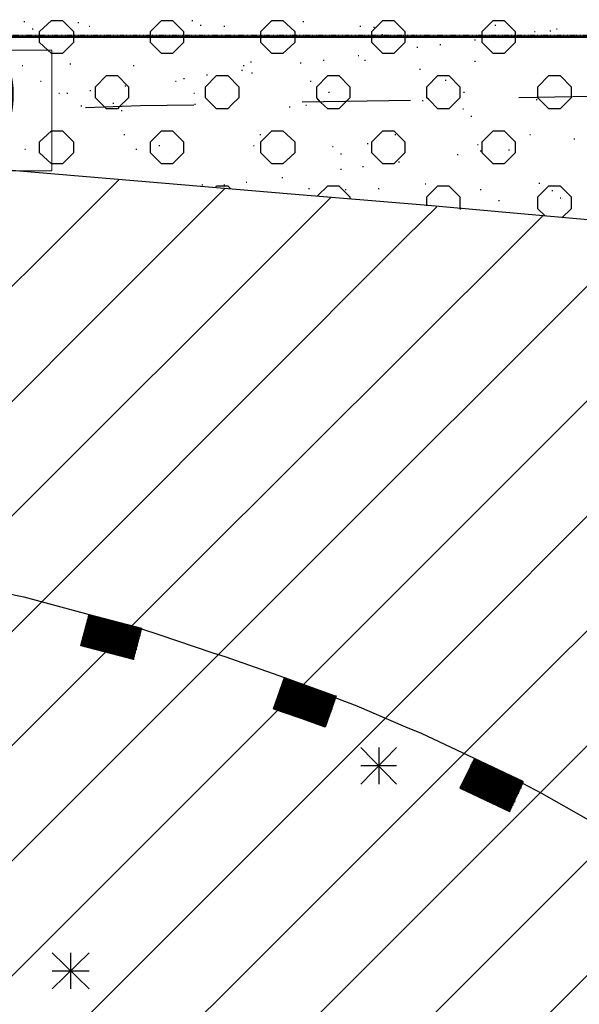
# Model space of a CAD drawing. Header units: millimetres. Extents: x -93479 to 1057970, y -66333 to 172656.
# Tile 79 of 145: x 172687 to 175268, y 45513 to 50058. Entities that reach past the tile are written whole.
import ezdxf

# ---------------------------------------------------------------- set-up
doc = ezdxf.new("R2010")
doc.units = ezdxf.units.MM
doc.linetypes.add('01 Штриховая _4 мм_', pattern=[6, 3.5, -2.5])
doc.layers.add('G-ANNO-DIMS-1', color=7, linetype='Continuous', lineweight=18)
doc.layers.add('РАЗМЕРЫ', color=7, linetype='Continuous', lineweight=9)
doc.layers.add('PDF _Геометрия', color=7, linetype='Continuous')
doc.styles.add('ISOCPEUR', font='GOST_Common.ttf', dxfattribs={"height": 450})

# ---------------------------------------------------------------- blocks, each defined once
blk = doc.blocks.new('геология2')
at = {"layer": 'PDF _Геометрия', "color": 7, "lineweight": 25}
for points in [[(29.9255, -10.4401), (29.9272, -10.4401)], [(30.0238, -10.4418), (30.0255, -10.4418)], [(30.2305, -10.4384), (30.2322, -10.4384)], [(30.4322, -10.4401), (30.4338, -10.4401)], [(29.9405, -10.4534), (29.9422, -10.4534)], [(30.0438, -10.4484), (30.0455, -10.4484)], [(30.2455, -10.4468), (30.2472, -10.4468)], [(30.2888, -10.4484), (30.2905, -10.4484)], [(30.5355, -10.4484), (30.5372, -10.4484)], [(30.5605, -10.4501), (30.5622, -10.4501)], [(30.7805, -10.4468), (30.7822, -10.4468)], [(30.8522, -10.4584), (30.8538, -10.4584)], [(30.8805, -10.4568), (30.8822, -10.4568)], [(30.8922, -10.4534), (30.8938, -10.4534)], [(30.5755, -10.4634), (30.5772, -10.4634)], [(30.7438, -10.4734), (30.7455, -10.4734)], [(30.6388, -10.4868), (30.6405, -10.4868)], [(30.6805, -10.4818), (30.6822, -10.4818)], [(30.3372, -10.5134), (30.3388, -10.5134)], [(30.4272, -10.5151), (30.4288, -10.5151)], [(30.4688, -10.5101), (30.4705, -10.5101)], [(30.5322, -10.5018), (30.5338, -10.5018)], [(30.5438, -10.5101), (30.5455, -10.5101)], [(30.7438, -10.5118), (30.7455, -10.5118)], [(29.9222, -10.5201), (29.9238, -10.5201)], [(30.0088, -10.5168), (30.0105, -10.5168)], [(30.1238, -10.5201), (30.1255, -10.5201)], [(30.3205, -10.5284), (30.3222, -10.5284)], [(30.3238, -10.5201), (30.3255, -10.5201)], [(30.6438, -10.5268), (30.6455, -10.5268)], [(29.9555, -10.5484), (29.9572, -10.5484)], [(30.2005, -10.5484), (30.2022, -10.5484)], [(30.2155, -10.5434), (30.2172, -10.5434)], [(30.2572, -10.5368), (30.2588, -10.5368)], [(30.3388, -10.5334), (30.3405, -10.5334)], [(30.4455, -10.5484), (30.4472, -10.5484)], [(30.6905, -10.5468), (30.6922, -10.5468)], [(30.0455, -10.5651), (30.0472, -10.5651)], [(30.1088, -10.5568), (30.1105, -10.5568)], [(30.4788, -10.5684), (30.4805, -10.5684)], [(30.7238, -10.5684), (30.7255, -10.5684)], [(29.9888, -10.5701), (29.9905, -10.5701)], [(30.0038, -10.5701), (30.0055, -10.5701)], [(30.2338, -10.5701), (30.2355, -10.5701)], [(30.6272, -10.5834), (30.4305, -10.5868)], [(30.6488, -10.5834), (30.6505, -10.5834)], [(31.0205, -10.5751), (30.8238, -10.5784)], [(30.8555, -10.5818), (30.8572, -10.5818)], [(33.4172, -11.0168), (32.8255, -10.9651), (32.3188, -10.9218), (31.8855, -10.8834), (31.5138, -10.8501), (31.1922, -10.8218), (30.9088, -10.7968), (30.6522, -10.7734), (30.4105, -10.7534), (30.1755, -10.7334), (29.9388, -10.7134), (29.7022, -10.6934), (29.4605, -10.6751), (29.2122, -10.6568), (28.9555, -10.6384), (28.6855, -10.6201), (28.4022, -10.6034), (28.5205, -10.6034)], [(30.0288, -10.5934), (30.0305, -10.5934)], [(30.2338, -10.5918), (30.1372, -10.5934), (30.0372, -10.5968)], [(30.0872, -10.5884), (30.0888, -10.5884)], [(30.1022, -10.6018), (30.1038, -10.6018)], [(30.2355, -10.5901), (30.2372, -10.5901)], [(30.4072, -10.5951), (30.4088, -10.5951)], [(30.4372, -10.5918), (30.4388, -10.5918)], [(30.7222, -10.5984), (30.7238, -10.5984)], [(30.7372, -10.6118), (30.7388, -10.6118)], [(30.1072, -10.6451), (30.1088, -10.6451)], [(30.3538, -10.6451), (30.3555, -10.6451)], [(30.5988, -10.6451), (30.6005, -10.6451)], [(30.8438, -10.6451), (30.8455, -10.6451)], [(30.9238, -10.6534), (30.9255, -10.6534)], [(29.9272, -10.6718), (29.9288, -10.6718)], [(30.1288, -10.6718), (30.1305, -10.6718)], [(30.1705, -10.6651), (30.1722, -10.6651)], [(30.3422, -10.6651), (30.3438, -10.6651)], [(30.4855, -10.6668), (30.4872, -10.6668)], [(30.5488, -10.6618), (30.5505, -10.6618)], [(30.7488, -10.6634), (30.7505, -10.6634)], [(30.7538, -10.6751), (30.7555, -10.6751)], [(30.8055, -10.6734), (30.8072, -10.6734)], [(30.8172, -10.6668), (30.8188, -10.6668)], [(30.5005, -10.6801), (30.5022, -10.6801)], [(30.7122, -10.6818), (30.7138, -10.6818)], [(30.5005, -10.7084), (30.5022, -10.7084)], [(30.5405, -10.7034), (30.5422, -10.7034)], [(30.6055, -10.6951), (30.6072, -10.6951)], [(28.4422, -12.3834), (29.5705, -11.2534), (29.9938, -10.8318), (30.0988, -10.7268)], [(30.3938, -10.7234), (30.3955, -10.7234)], [(28.4422, -12.5918), (29.7438, -11.2901), (30.2022, -10.8318), (30.2905, -10.7434)], [(30.2488, -10.7368), (30.2505, -10.7368)], [(30.2738, -10.7418), (30.2755, -10.7384), (30.2955, -10.7384), (30.3005, -10.7434)], [(30.2888, -10.7368), (30.2905, -10.7368)], [(30.3288, -10.7318), (30.3305, -10.7318)], [(30.4422, -10.7434), (30.4438, -10.7434)], [(30.4588, -10.7568), (30.4772, -10.7384), (30.4972, -10.7384), (30.5172, -10.7584), (30.5172, -10.7618)], [(30.5088, -10.7451), (30.5105, -10.7451)], [(30.5688, -10.7434), (30.5705, -10.7434)], [(30.6538, -10.7351), (30.6555, -10.7351)], [(30.6572, -10.7751), (30.6572, -10.7584), (30.6772, -10.7384), (30.6972, -10.7384), (30.7172, -10.7584), (30.7172, -10.7801), (30.7188, -10.7801)], [(30.7538, -10.7451), (30.7555, -10.7451)], [(30.8722, -10.7934), (30.8588, -10.7801), (30.8588, -10.7584), (30.8788, -10.7384), (30.8988, -10.7384), (30.9188, -10.7584), (30.9188, -10.7801), (30.9022, -10.7968)], [(30.8605, -10.7334), (30.8622, -10.7334)], [(30.8838, -10.7468), (30.8855, -10.7468)], [(28.4422, -12.8001), (29.9122, -11.3301), (30.4105, -10.8318), (30.4822, -10.7601)], [(30.7872, -10.7651), (30.7888, -10.7651)], [(30.8988, -10.7601), (30.9005, -10.7601)], [(28.4422, -13.0101), (30.0722, -11.3801), (30.6188, -10.8318), (30.6755, -10.7768)], [(28.4422, -13.2184), (30.2238, -11.4351), (30.8288, -10.8318), (30.8672, -10.7934)], [(28.4422, -13.4268), (30.3705, -11.4984), (31.0372, -10.8318), (31.0588, -10.8101)], [(31.2505, -10.8268), (31.2455, -10.8318), (30.5105, -11.5668), (29.7605, -12.3168)], [(29.8255, -12.4618), (30.6472, -11.6401), (31.4422, -10.8434)], [(31.6338, -10.8618), (30.7755, -11.7184), (28.7222, -13.7718)], [(28.4422, -14.2618), (28.9472, -13.7568), (30.9005, -11.8034), (31.8255, -10.8784)], [(28.4422, -14.4701), (29.1788, -13.7334), (31.0205, -11.8918), (32.0172, -10.8951)], [(28.4422, -14.6801), (29.4205, -13.7018), (31.1338, -11.9868), (32.2105, -10.9118)], [(29.7755, -11.4501), (29.8005, -11.4551), (29.9105, -11.4818), (29.9255, -11.4851), (30.0438, -11.5168), (30.1388, -11.5418), (30.1238, -11.5984), (30.0288, -11.5734), (30.0438, -11.5168), (30.1388, -11.5418)], [(30.0388, -11.5334), (30.1338, -11.5584), (30.0388, -11.5334)], [(30.0405, -11.5268), (30.1355, -11.5518), (30.0405, -11.5268)], [(30.0405, -11.5284), (30.1355, -11.5534), (30.0405, -11.5284)], [(30.0405, -11.5301), (30.1355, -11.5551), (30.0405, -11.5301)], [(30.0405, -11.5301), (30.1338, -11.5551), (30.1355, -11.5551), (30.1372, -11.5551)], [(30.0438, -11.5201), (30.1372, -11.5434), (30.1388, -11.5451), (30.1372, -11.5451), (30.0422, -11.5201), (30.1372, -11.5451), (30.1388, -11.5451)], [(30.0422, -11.5201), (30.1372, -11.5451)], [(30.0422, -11.5218), (30.1372, -11.5468), (30.0422, -11.5218)], [(30.1388, -11.5468), (30.1372, -11.5468), (30.0422, -11.5218)], [(30.0422, -11.5251), (30.1355, -11.5501), (30.1372, -11.5501)], [(30.0438, -11.5184), (30.1372, -11.5434), (30.1388, -11.5434), (30.1705, -11.5534), (30.2688, -11.5868), (30.2905, -11.5934), (30.3988, -11.6318), (30.4905, -11.6651), (30.4922, -11.6651), (30.4722, -11.7218), (30.3805, -11.6884), (30.3788, -11.6884), (30.3988, -11.6318)], [(30.0338, -11.5518), (30.1288, -11.5768), (30.1305, -11.5768), (30.1288, -11.5768)], [(30.0338, -11.5518), (30.1288, -11.5768), (30.0338, -11.5518)], [(30.0355, -11.5451), (30.1305, -11.5701), (30.1322, -11.5701)], [(30.0355, -11.5468), (30.1305, -11.5718), (30.0355, -11.5468)], [(30.1305, -11.5718), (30.1305, -11.5734), (30.0355, -11.5484), (30.1305, -11.5734), (30.1322, -11.5734)], [(30.0355, -11.5501), (30.1288, -11.5751), (30.1305, -11.5751)], [(30.0388, -11.5384), (30.1322, -11.5634), (30.1338, -11.5634), (30.1322, -11.5634), (30.0372, -11.5384)], [(30.0372, -11.5401), (30.1322, -11.5651), (30.0372, -11.5401)], [(30.1322, -11.5651), (30.1322, -11.5668), (30.0372, -11.5418), (30.1322, -11.5668), (30.0372, -11.5418)], [(30.1338, -11.5584), (30.1338, -11.5601), (30.0388, -11.5351), (30.1338, -11.5601), (30.0388, -11.5351)], [(30.0388, -11.5368), (30.1322, -11.5618), (30.1338, -11.5618)], [(30.0305, -11.5701), (30.1238, -11.5951), (30.1255, -11.5951), (30.1238, -11.5951), (30.0288, -11.5701)], [(30.0322, -11.5634), (30.1255, -11.5884), (30.1272, -11.5884), (30.1255, -11.5884), (30.0305, -11.5634)], [(30.0305, -11.5651), (30.1255, -11.5901), (30.0305, -11.5651)], [(30.1272, -11.5901), (30.1255, -11.5901), (30.0305, -11.5651)], [(30.0305, -11.5668), (30.1255, -11.5918), (30.0305, -11.5668)], [(30.1255, -11.5918), (30.1255, -11.5934), (30.1238, -11.5934), (30.0305, -11.5684), (30.1238, -11.5934), (30.1255, -11.5934), (30.1238, -11.5934), (30.0305, -11.5684), (30.1255, -11.5918), (30.0305, -11.5668)], [(30.1272, -11.5834), (30.0322, -11.5584), (30.1272, -11.5834), (30.1288, -11.5834)], [(30.0322, -11.5601), (30.1272, -11.5851), (30.0322, -11.5601)], [(30.1272, -11.5851), (30.1272, -11.5868), (30.0322, -11.5618), (30.1272, -11.5851), (30.0322, -11.5601)], [(30.1288, -11.5868), (30.1272, -11.5868), (30.0322, -11.5618), (30.1255, -11.5868), (30.1272, -11.5868)], [(30.0338, -11.5534), (30.1288, -11.5784), (30.0338, -11.5534)], [(30.1288, -11.5801), (30.1272, -11.5801), (30.0338, -11.5551), (30.1288, -11.5801), (30.1288, -11.5784), (30.0338, -11.5551), (30.1288, -11.5784), (30.1288, -11.5801), (30.1305, -11.5801)], [(30.0338, -11.5568), (30.1272, -11.5818), (30.1288, -11.5818)], [(30.1322, -11.5668), (30.1338, -11.5668)], [(30.1338, -11.5601), (30.1355, -11.5601)], [(30.1355, -11.5534), (30.1372, -11.5534)], [(30.0288, -11.5718), (30.1238, -11.5968), (30.0288, -11.5718)], [(30.1255, -11.5968), (30.1238, -11.5968), (30.0288, -11.5718)], [(30.0288, -11.5734), (30.1238, -11.5984), (30.0288, -11.5734)], [(30.1238, -11.5984), (30.1255, -11.5984)], [(30.3972, -11.6384), (30.4888, -11.6718), (30.3972, -11.6401), (30.4888, -11.6734), (30.4888, -11.6718)], [(30.3988, -11.6351), (30.4905, -11.6684), (30.3988, -11.6351), (30.4905, -11.6684), (30.4905, -11.6668), (30.3988, -11.6334), (30.4905, -11.6668), (30.4922, -11.6668)], [(30.3905, -11.6551), (30.4838, -11.6884), (30.3905, -11.6551)], [(30.3905, -11.6568), (30.4822, -11.6901), (30.4838, -11.6901), (30.4822, -11.6884), (30.3905, -11.6551), (30.4822, -11.6884), (30.4838, -11.6884), (30.4855, -11.6884)], [(30.3905, -11.6568), (30.4822, -11.6901), (30.3905, -11.6568)], [(30.3905, -11.6584), (30.4822, -11.6918), (30.3905, -11.6584)], [(30.4855, -11.6818), (30.4855, -11.6834), (30.3922, -11.6501), (30.4855, -11.6834), (30.4872, -11.6834)], [(30.3922, -11.6501), (30.4838, -11.6834), (30.4855, -11.6834)], [(30.3922, -11.6518), (30.4838, -11.6851), (30.4855, -11.6851)], [(30.3922, -11.6534), (30.4838, -11.6868), (30.3922, -11.6534)], [(30.3938, -11.6451), (30.4855, -11.6784), (30.4872, -11.6784)], [(30.3938, -11.6484), (30.4855, -11.6818), (30.3938, -11.6484)], [(30.3938, -11.6501), (30.4855, -11.6818), (30.3938, -11.6484)], [(30.3955, -11.6434), (30.4872, -11.6768), (30.3955, -11.6451), (30.4872, -11.6784), (30.4872, -11.6768)], [(30.4888, -11.6784), (30.4872, -11.6784), (30.3955, -11.6451)], [(30.4755, -11.7101), (30.4755, -11.7118), (30.4738, -11.7118), (30.3822, -11.6784), (30.4738, -11.7118), (30.4755, -11.7118), (30.4738, -11.7118), (30.3822, -11.6784), (30.4755, -11.7101), (30.3838, -11.6768)], [(30.4772, -11.7051), (30.4772, -11.7068), (30.3838, -11.6734), (30.4755, -11.7068), (30.4772, -11.7068), (30.4788, -11.7068)], [(30.3838, -11.6734), (30.4755, -11.7068), (30.4772, -11.7068)], [(30.4755, -11.7084), (30.3838, -11.6751), (30.4755, -11.7084), (30.4772, -11.7084)], [(30.3838, -11.6768), (30.4755, -11.7101), (30.3838, -11.6768)], [(30.3872, -11.6684), (30.4788, -11.7018), (30.4772, -11.7018), (30.3855, -11.6684), (30.4772, -11.7018), (30.4788, -11.7018)], [(30.3888, -11.6634), (30.4805, -11.6968), (30.3872, -11.6634)], [(30.3872, -11.6651), (30.4788, -11.6984), (30.4805, -11.6984)], [(30.3872, -11.6668), (30.4788, -11.7001), (30.3872, -11.6668)], [(30.3888, -11.6601), (30.4822, -11.6934), (30.3888, -11.6601)], [(30.3888, -11.6601), (30.4805, -11.6934), (30.4822, -11.6934), (30.4838, -11.6934)], [(30.3888, -11.6618), (30.4805, -11.6951), (30.3888, -11.6618)], [(30.4888, -11.6734), (30.4905, -11.6734)], [(30.7438, -11.7784), (30.7172, -11.8318), (30.7188, -11.8334), (30.8072, -11.8751), (30.8322, -11.8218), (30.8322, -11.8201), (30.7438, -11.7784), (30.6472, -11.7334), (30.6188, -11.7218), (30.5305, -11.6834), (30.4905, -11.6684), (30.4922, -11.6684)], [(30.3805, -11.6868), (30.4722, -11.7201), (30.3788, -11.6868)], [(30.3788, -11.6884), (30.4705, -11.7201), (30.4722, -11.7218)], [(30.4738, -11.7151), (30.4738, -11.7168), (30.4722, -11.7168), (30.3805, -11.6834), (30.4722, -11.7168), (30.4738, -11.7168), (30.4722, -11.7168), (30.3805, -11.6834), (30.4738, -11.7151), (30.3822, -11.6818)], [(30.3805, -11.6851), (30.4722, -11.7184), (30.3805, -11.6851)], [(30.4738, -11.7184), (30.4722, -11.7184), (30.3805, -11.6851)], [(30.4738, -11.7134), (30.3822, -11.6801), (30.4738, -11.7134), (30.4755, -11.7134)], [(30.3822, -11.6818), (30.4738, -11.7151), (30.3822, -11.6818)], [(30.4822, -11.6901), (30.4838, -11.6901)], [(30.4822, -11.6918), (30.4838, -11.6918)], [(30.4838, -11.6868), (30.4855, -11.6868)], [(30.4805, -11.6968), (30.4822, -11.6968)], [(30.4722, -11.7201), (30.4738, -11.7201)], [(30.6022, -11.7584), (30.5372, -11.8251)], [(30.5372, -11.7584), (30.6022, -11.8251)], [(30.5705, -11.8251), (30.5705, -11.7584)], [(30.7405, -11.7851), (30.8288, -11.8268), (30.7405, -11.7851)], [(30.7422, -11.7801), (30.8305, -11.8218), (30.8322, -11.8218)], [(30.7422, -11.7818), (30.8305, -11.8234), (30.7422, -11.7818)], [(30.6022, -11.7918), (30.5372, -11.7918)], [(30.7338, -11.7968), (30.8222, -11.8384), (30.8238, -11.8384)], [(30.7338, -11.8001), (30.8222, -11.8418), (30.7338, -11.8001), (30.8222, -11.8418), (30.8222, -11.8401), (30.7338, -11.7984), (30.8222, -11.8401), (30.8238, -11.8401)], [(30.7372, -11.7934), (30.8255, -11.8351), (30.8238, -11.8351), (30.7355, -11.7934)], [(30.7355, -11.7951), (30.8238, -11.8368), (30.7355, -11.7951)], [(30.8238, -11.8368), (30.8238, -11.8384), (30.7355, -11.7968), (30.8238, -11.8384), (30.8255, -11.8384)], [(30.7372, -11.7918), (30.8255, -11.8334), (30.8272, -11.8334), (30.8255, -11.8318), (30.7372, -11.7901), (30.8255, -11.8318), (30.8272, -11.8318), (30.8288, -11.8318)], [(30.7372, -11.7918), (30.8255, -11.8334), (30.7372, -11.7918)], [(30.8288, -11.8268), (30.8288, -11.8284), (30.8272, -11.8284), (30.7388, -11.7868), (30.8272, -11.8284), (30.8288, -11.8301), (30.8272, -11.8284), (30.7388, -11.7868)], [(30.7388, -11.7884), (30.8272, -11.8301), (30.7388, -11.7884)], [(30.7388, -11.7901), (30.8272, -11.8318), (30.7388, -11.7901)], [(30.7255, -11.8184), (30.8138, -11.8601), (30.8122, -11.8601), (30.7238, -11.8184)], [(30.7238, -11.8201), (30.8122, -11.8618), (30.7238, -11.8201)], [(30.7255, -11.8168), (30.8138, -11.8584), (30.8155, -11.8584), (30.8138, -11.8568), (30.7255, -11.8151), (30.8138, -11.8568), (30.8155, -11.8568), (30.8172, -11.8568)], [(30.7255, -11.8168), (30.8138, -11.8584), (30.7255, -11.8168)], [(30.7288, -11.8118), (30.8172, -11.8534), (30.8155, -11.8534), (30.7272, -11.8118), (30.8155, -11.8534), (30.8172, -11.8551), (30.8155, -11.8534), (30.7272, -11.8118)], [(30.7272, -11.8134), (30.8155, -11.8551), (30.7272, -11.8134)], [(30.7272, -11.8151), (30.8155, -11.8568), (30.7272, -11.8151)], [(30.7288, -11.8101), (30.8172, -11.8518), (30.7288, -11.8101)], [(30.8188, -11.8518), (30.8172, -11.8518), (30.7288, -11.8101)], [(30.8205, -11.8451), (30.8205, -11.8468), (30.8188, -11.8468), (30.7305, -11.8051), (30.8188, -11.8468), (30.8205, -11.8468), (30.8188, -11.8468), (30.7305, -11.8051)], [(30.7305, -11.8068), (30.8188, -11.8484), (30.7305, -11.8068)], [(30.7172, -11.8318), (30.8055, -11.8734), (30.8072, -11.8751)], [(30.7188, -11.8284), (30.8072, -11.8701), (30.8088, -11.8718), (30.8072, -11.8718), (30.7188, -11.8301)], [(30.7188, -11.8301), (30.8072, -11.8718), (30.7188, -11.8301)], [(30.7188, -11.8318), (30.8072, -11.8734), (30.7188, -11.8318)], [(30.7205, -11.8251), (30.8088, -11.8668), (30.8105, -11.8668)], [(30.7205, -11.8268), (30.8088, -11.8684)], [(30.7205, -11.8284), (30.8088, -11.8701), (30.7205, -11.8284)], [(30.8105, -11.8701), (30.8088, -11.8701), (30.7205, -11.8284)], [(30.7222, -11.8218), (30.8105, -11.8634), (30.8122, -11.8634)], [(30.8122, -11.8668), (30.8105, -11.8668), (30.8105, -11.8651), (30.7222, -11.8234), (30.8105, -11.8651), (30.8122, -11.8651)], [(30.7222, -11.8234), (30.8105, -11.8651), (30.7222, -11.8234)], [(30.8105, -11.8651), (30.8105, -11.8668), (30.7222, -11.8251)], [(30.8122, -11.8618), (30.8122, -11.8634), (30.7238, -11.8218), (30.8122, -11.8634), (30.8138, -11.8634)], [(30.8272, -11.8301), (30.8288, -11.8301)], [(30.8305, -11.8234), (30.8655, -11.8418), (30.9505, -11.8901), (30.9655, -11.8984), (31.0555, -11.9568), (31.0672, -11.9651), (31.1455, -12.0234), (31.1472, -12.0234), (31.1122, -12.0701), (31.0322, -12.0134), (31.0672, -11.9651), (31.1455, -12.0234), (31.0655, -11.9668), (31.1455, -12.0234), (31.1455, -12.0251), (31.1472, -12.0251)], [(30.8155, -11.8551), (30.8172, -11.8551)], [(30.8222, -11.8418), (30.8238, -11.8418)], [(30.8072, -11.8718), (30.8088, -11.8718)], [(30.8072, -11.8734), (30.8088, -11.8734)], [(30.0438, -12.1318), (29.9772, -12.1968)], [(29.9772, -12.1318), (30.0438, -12.1968)], [(30.0105, -12.1968), (30.0105, -12.1318)], [(30.0438, -12.1651), (29.9772, -12.1651)]]:
    blk.add_lwpolyline(points, dxfattribs=at)
for points in [[(29.9538, -10.4784), (29.9538, -10.4584), (29.9755, -10.4384), (29.9955, -10.4384), (30.0155, -10.4584), (30.0155, -10.4784), (29.9955, -10.4984), (29.9755, -10.4984)], [(30.1555, -10.4784), (30.1555, -10.4584), (30.1755, -10.4384), (30.1955, -10.4384), (30.2155, -10.4584), (30.2155, -10.4784), (30.1955, -10.4984), (30.1755, -10.4984)], [(30.3555, -10.4784), (30.3555, -10.4584), (30.3755, -10.4384), (30.3955, -10.4384), (30.4172, -10.4584), (30.4172, -10.4784), (30.3955, -10.4984), (30.3755, -10.4984)], [(30.5572, -10.4784), (30.5572, -10.4584), (30.5772, -10.4384), (30.5972, -10.4384), (30.6172, -10.4584), (30.6172, -10.4784), (30.5972, -10.4984), (30.5772, -10.4984)], [(30.7572, -10.4784), (30.7572, -10.4584), (30.7772, -10.4384), (30.7972, -10.4384), (30.8172, -10.4584), (30.8172, -10.4784), (30.7972, -10.4984), (30.7772, -10.4984)], [(30.0555, -10.5784), (30.0555, -10.5584), (30.0755, -10.5384), (30.0955, -10.5384), (30.1155, -10.5584), (30.1155, -10.5784), (30.0988, -10.5951), (30.0955, -10.5984), (30.0755, -10.5984), (30.0722, -10.5951)], [(30.2555, -10.5784), (30.2555, -10.5584), (30.2755, -10.5384), (30.2955, -10.5384), (30.3155, -10.5584), (30.3155, -10.5784), (30.3038, -10.5901), (30.2955, -10.5984), (30.2755, -10.5984), (30.2688, -10.5918)], [(30.4572, -10.5784), (30.4572, -10.5584), (30.4772, -10.5384), (30.4972, -10.5384), (30.5172, -10.5584), (30.5172, -10.5784), (30.5105, -10.5851), (30.4972, -10.5984), (30.4772, -10.5984), (30.4638, -10.5868)], [(30.6572, -10.5784), (30.6572, -10.5584), (30.6772, -10.5384), (30.6972, -10.5384), (30.7172, -10.5584), (30.7172, -10.5784), (30.7155, -10.5801), (30.6972, -10.5984), (30.6772, -10.5984), (30.6605, -10.5818)], [(30.8588, -10.5784), (30.8588, -10.5584), (30.8788, -10.5384), (30.8988, -10.5384), (30.9188, -10.5584), (30.9188, -10.5784), (30.8988, -10.5984), (30.8788, -10.5984)], [(29.9538, -10.6784), (29.9538, -10.6584), (29.9755, -10.6384), (29.9955, -10.6384), (30.0155, -10.6584), (30.0155, -10.6784), (29.9955, -10.6984), (29.9755, -10.6984)], [(30.1555, -10.6784), (30.1555, -10.6584), (30.1755, -10.6384), (30.1955, -10.6384), (30.2155, -10.6584), (30.2155, -10.6784), (30.1955, -10.6984), (30.1755, -10.6984)], [(30.3555, -10.6784), (30.3555, -10.6584), (30.3755, -10.6384), (30.3955, -10.6384), (30.4172, -10.6584), (30.4172, -10.6784), (30.3955, -10.6984), (30.3755, -10.6984)], [(30.5572, -10.6784), (30.5572, -10.6584), (30.5772, -10.6384), (30.5972, -10.6384), (30.6172, -10.6584), (30.6172, -10.6784), (30.5972, -10.6984), (30.5772, -10.6984)], [(30.7572, -10.6784), (30.7572, -10.6584), (30.7772, -10.6384), (30.7972, -10.6384), (30.8172, -10.6584), (30.8172, -10.6784), (30.7972, -10.6984), (30.7772, -10.6984)], [(30.1355, -11.5584), (30.1338, -11.5568), (30.0388, -11.5334), (30.1338, -11.5568)], [(30.1372, -11.5518), (30.1355, -11.5518), (30.0405, -11.5268), (30.1355, -11.5501)], [(30.1355, -11.5568), (30.1338, -11.5568), (30.0405, -11.5318), (30.1338, -11.5568)], [(30.1372, -11.5484), (30.1355, -11.5484), (30.0422, -11.5234)], [(30.1372, -11.5501), (30.1355, -11.5501), (30.0422, -11.5251), (30.1355, -11.5501)], [(30.1388, -11.5434), (30.1372, -11.5434), (30.0438, -11.5184), (30.1372, -11.5434)], [(30.0355, -11.5468), (30.1305, -11.5718)], [(30.1305, -11.5751), (30.1288, -11.5751), (30.0355, -11.5501), (30.1288, -11.5751)], [(30.0372, -11.5401), (30.1322, -11.5651)], [(30.1322, -11.5684), (30.1305, -11.5684), (30.0372, -11.5434), (30.1305, -11.5684)], [(30.1322, -11.5701), (30.1305, -11.5701), (30.0372, -11.5451), (30.1305, -11.5701)], [(30.1338, -11.5618), (30.1322, -11.5618), (30.0388, -11.5368)], [(30.1288, -11.5818), (30.1272, -11.5818), (30.0338, -11.5568), (30.1272, -11.5818)], [(30.3955, -11.6401), (30.4888, -11.6734)], [(30.4888, -11.6751), (30.4872, -11.6751), (30.3955, -11.6418), (30.4872, -11.6751)], [(30.4905, -11.6701), (30.4888, -11.6701), (30.3972, -11.6368)], [(30.4905, -11.6718), (30.4888, -11.6718), (30.3972, -11.6384), (30.4888, -11.6718)], [(30.4922, -11.6668), (30.4905, -11.6668), (30.3988, -11.6334), (30.4905, -11.6651)], [(30.4855, -11.6851), (30.4838, -11.6851), (30.3922, -11.6518), (30.4838, -11.6851)], [(30.4872, -11.6801), (30.4855, -11.6801), (30.3938, -11.6468), (30.4855, -11.6801)], [(30.4888, -11.6768), (30.4872, -11.6768), (30.3955, -11.6434), (30.4872, -11.6768)], [(30.4788, -11.7034), (30.4772, -11.7034), (30.3855, -11.6701), (30.4772, -11.7034)], [(30.3855, -11.6718), (30.4772, -11.7034), (30.4772, -11.7051)], [(30.3855, -11.6718), (30.4772, -11.7051)], [(30.4805, -11.6984), (30.4788, -11.6984), (30.3872, -11.6651), (30.4788, -11.6984)], [(30.4805, -11.7001), (30.4788, -11.7001), (30.3872, -11.6668), (30.4788, -11.6984)], [(30.4822, -11.6951), (30.4805, -11.6951), (30.3888, -11.6618), (30.4805, -11.6934)], [(30.8305, -11.8251), (30.8288, -11.8251), (30.7405, -11.7834), (30.8288, -11.8251)], [(30.7405, -11.7851), (30.8288, -11.8268)], [(30.8322, -11.8218), (30.8305, -11.8218), (30.7422, -11.7801), (30.8305, -11.8218)], [(30.8305, -11.8251), (30.8305, -11.8234), (30.7422, -11.7818), (30.8305, -11.8234)], [(30.8222, -11.8434), (30.8205, -11.8434), (30.7322, -11.8018), (30.8205, -11.8434)], [(30.8238, -11.8401), (30.8222, -11.8401), (30.7338, -11.7984), (30.8222, -11.8401)], [(30.8255, -11.8368), (30.8238, -11.8351), (30.7355, -11.7951), (30.8238, -11.8351)], [(30.8138, -11.8618), (30.8122, -11.8618), (30.7238, -11.8201), (30.8122, -11.8618)], [(30.8188, -11.8501), (30.8172, -11.8501), (30.7288, -11.8084), (30.8172, -11.8501)], [(30.8188, -11.8501), (30.8188, -11.8484), (30.7305, -11.8068), (30.8188, -11.8484)], [(30.7322, -11.8034), (30.8205, -11.8434), (30.8205, -11.8451)], [(30.7322, -11.8034), (30.8205, -11.8451)], [(30.8105, -11.8684), (30.8088, -11.8684), (30.7205, -11.8268), (30.8088, -11.8684)]]:
    blk.add_lwpolyline(points, close=True, dxfattribs=at)

msp = doc.modelspace()

# ---------------------------------------------------------------- linework, layer by layer
at = {"layer": 'PDF _Геометрия', "color": 7, "linetype": '01 Штриховая _4 мм_', "lineweight": 25}
msp.add_lwpolyline([(168936.2, 55229.8), (198237.4, 55229.8), (198237.4, 49984.4), (168936.2, 49984.4)], close=True, dxfattribs=at)
at = {"layer": 'РАЗМЕРЫ', "color": 7, "lineweight": 50}
msp.add_lwpolyline([(192960.8, 49979.2), (169241.2, 49979.2), (169241.2, 35533.9), (177200, 35533.9), (177200, 49979.2)], dxfattribs=at)
at = {"layer": 'РАЗМЕРЫ', "color": 7, "ltscale": 100}
msp.add_lwpolyline([(171418.9, 49360.7), (172834.3, 49360.7), (172834.3, 49916.3), (171418.9, 49916.3)], close=True, dxfattribs=at)

# ---------------------------------------------------------------- block references
at = {"color": 7, "xscale": 2541.29606099, "yscale": 2541.29606099, "zscale": 2541.29606099}
msp.add_blockref('геология2', (96656.3, 76580.5), dxfattribs=at)

# ---------------------------------------------------------------- texts
at = {"layer": 'G-ANNO-DIMS-1', "color": 7, "insert": (171559.9, 49524.9), "char_height": 250, "width": 1150.283, "attachment_point": 7, "line_spacing_factor": 1.149209, "style": 'ISOCPEUR'}
msp.add_mtext('(644,30)', dxfattribs=at)

doc.saveas('drawing.dxf')
